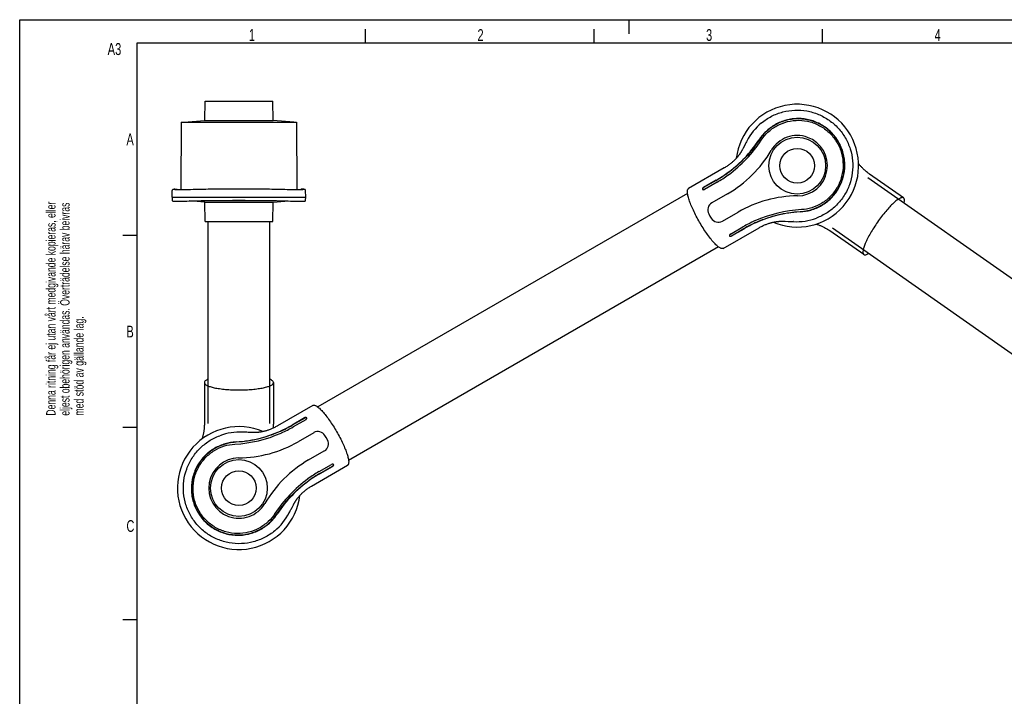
# Model space of a CAD drawing. Extents: x 0 to 420, y 0 to 297.
# Tile 2 of 7: x 0 to 210, y 153 to 297. Entities that reach past the tile are written whole.
import ezdxf

# ---------------------------------------------------------------- set-up
doc = ezdxf.new("R2010")
doc.units = 0
doc.header["$LTSCALE"] = 23.1
for name, color, linetype in [('100350_DXF_CONTINUOUS_LINE', 7, 'CONTINUOUS'), ('102161_DXF_CONTINUOUS_LINE', 7, 'CONTINUOUS'), ('102162_DXF_CONTINUOUS_LINE', 7, 'CONTINUOUS'), ('102163_DXF_CONTINUOUS_LINE', 7, 'CONTINUOUS'), ('102200_DXF_CONTINUOUS_LINE', 7, 'CONTINUOUS'), ('102205_DXF_FORMAT', 7, 'CONTINUOUS')]:
    doc.layers.add(name, color=color, linetype=linetype)
doc.styles.get("Standard").update_dxf_attribs({"font": 'txt', "width": 0.7})

# ---------------------------------------------------------------- blocks, each defined once
blk = doc.blocks.new('SYMBOL_16_BL0', base_point=(7.49, 145.42))
at = {"layer": '102205_DXF_FORMAT', "color": 7, "linetype": 'CONTINUOUS'}
for q in [(0, 14.98), (14.98, 0)]:
    blk.add_line((0, 0), q, dxfattribs=at)
for s, height, width, p in [('Denna ritning får ej utan vårt medgivande kopieras, eller', 1.9979, 0.687469, (7.64, 212.55)), ('eljest obehörigen användas. Överträdelse härav beivras', 1.9979, 0.686067, (10.63, 212.55)), ('med stöd av gällande lag.', 1.9979, 0.696, (13.63, 212.55)), ('Creo Parametric', 4.9947, 0.71746, (12.92, 96.09)), ('This document must not be copied, shown to third party or in', 1.9979, 0.704762, (7.58, 5.22)), ('any way used without our written permission.', 1.9979, 0.705628, (10.58, 5.22)), ('Contravention will be prosecuted.', 1.9979, 0.684704, (13.57, 5.22))]:
    blk.add_text(s, height=height, rotation=90, dxfattribs=dict(at, width=width)).set_placement(p)

msp = doc.modelspace()

# ---------------------------------------------------------------- linework, layer by layer
at = {"layer": '100350_DXF_CONTINUOUS_LINE', "color": 7, "linetype": 'CONTINUOUS'}
for p, q in [((39.47, 275.49), (39.54, 279.61)), ((39.54, 279.61), (53.97, 279.61)), ((54.04, 275.49), (53.97, 279.61)), ((34.46, 275.11), (34.39, 260.69)), ((34.46, 275.11), (59.05, 275.11)), ((35, 275.11), (39.47, 275.49)), ((39.47, 275.49), (54.04, 275.49)), ((58.5, 275.11), (54.04, 275.49)), ((59.05, 275.11), (59.12, 260.69)), ((32.5, 259.18), (32.53, 260.58)), ((32.58, 260.71), (32.57, 260.7)), ((32.59, 260.72), (32.58, 260.71)), ((32.6, 260.73), (32.59, 260.72)), ((32.62, 260.74), (32.6, 260.73)), ((32.7, 260.78), (32.71, 260.78)), ((32.79, 260.8), (32.72, 260.78)), ((33.09, 260.85), (33.07, 260.85)), ((33.1, 260.85), (33.09, 260.85)), ((33.1, 260.85), (33.5, 260.86)), ((33.12, 260.75), (33.12, 260.79)), ((33.12, 260.72), (33.12, 260.75)), ((33.12, 260.72), (33.12, 260.72)), ((33.58, 260.73), (33.5, 260.86)), ((33.58, 260.73), (33.58, 260.69)), ((35.88, 260.72), (35.87, 260.72)), ((38.67, 260.8), (38.1, 260.79)), ((38.7, 260.8), (38.67, 260.8)), ((54.84, 260.8), (54.81, 260.8)), ((55.41, 260.79), (54.84, 260.8)), ((57.64, 260.72), (57.63, 260.72)), ((60.01, 260.86), (59.93, 260.73)), ((59.93, 260.73), (59.93, 260.69)), ((60.41, 260.85), (60.01, 260.86)), ((60.39, 260.79), (60.39, 260.72)), ((60.39, 260.72), (60.39, 260.72)), ((60.8, 260.78), (60.73, 260.8)), ((60.81, 260.78), (60.8, 260.78)), ((60.89, 260.74), (60.88, 260.75)), ((60.91, 260.73), (60.89, 260.74)), ((60.92, 260.72), (60.9, 260.73)), ((60.93, 260.71), (60.92, 260.72)), ((60.98, 260.59), (60.98, 260.61)), ((61, 259.18), (60.98, 260.58)), ((32.5, 259.18), (32.52, 258.52)), ((32.5, 259.18), (61, 259.18)), ((32.52, 258.52), (32.52, 258.52)), ((34.78, 258.29), (35.16, 258.3)), ((35.16, 258.3), (35.22, 258.3)), ((35.68, 258.32), (36.33, 258.34)), ((39.47, 258.05), (36.12, 258.34)), ((37.09, 258.37), (37.61, 258.38)), ((37.61, 258.38), (38.11, 258.4)), ((38.11, 258.4), (38.71, 258.41)), ((39.77, 258.43), (53.74, 258.43)), ((54.04, 258.05), (57.39, 258.34)), ((54.8, 258.41), (55.63, 258.39)), ((55.63, 258.39), (56.16, 258.38)), ((56.16, 258.38), (56.67, 258.36)), ((56.67, 258.36), (57.17, 258.34)), ((57.17, 258.34), (57.77, 258.32)), ((57.77, 258.32), (58.24, 258.31)), ((58.24, 258.31), (58.63, 258.29)), ((60.99, 258.52), (61, 259.18)), ((32.88, 258.29), (32.91, 258.29)), ((32.91, 258.29), (32.94, 258.29)), ((32.94, 258.29), (32.97, 258.29)), ((32.97, 258.29), (33, 258.29)), ((32.98, 258.29), (33.01, 258.29)), ((33.01, 258.29), (33.05, 258.28)), ((33.05, 258.28), (33.08, 258.28)), ((33.07, 258.28), (33.1, 258.28)), ((33.08, 258.28), (33.12, 258.28)), ((33.1, 258.28), (33.16, 258.28)), ((33.16, 258.28), (33.23, 258.28)), ((33.21, 258.28), (33.28, 258.28)), ((33.25, 258.28), (33.33, 258.28)), ((33.33, 258.28), (33.41, 258.28)), ((33.38, 258.28), (33.47, 258.28)), ((33.44, 258.28), (33.56, 258.27)), ((33.53, 258.27), (33.65, 258.27)), ((33.62, 258.27), (33.76, 258.27)), ((33.76, 258.27), (33.91, 258.28)), ((33.87, 258.28), (34.07, 258.28)), ((34.07, 258.28), (34.33, 258.28)), ((34.28, 258.28), (34.57, 258.29)), ((34.52, 258.29), (34.82, 258.29)), ((39.54, 253.93), (39.47, 258.05)), ((39.47, 258.05), (54.04, 258.05)), ((53.97, 253.93), (54.04, 258.05)), ((58.63, 258.29), (58.94, 258.29)), ((58.94, 258.29), (59.22, 258.28)), ((59.22, 258.28), (59.44, 258.28)), ((59.44, 258.28), (59.64, 258.28)), ((59.64, 258.28), (59.79, 258.27)), ((59.79, 258.27), (59.92, 258.27)), ((59.92, 258.27), (60.04, 258.28)), ((60.04, 258.28), (60.13, 258.28)), ((60.13, 258.28), (60.21, 258.28)), ((60.21, 258.28), (60.28, 258.28)), ((60.28, 258.28), (60.35, 258.28)), ((60.35, 258.28), (60.41, 258.28)), ((60.41, 258.28), (60.44, 258.28)), ((60.5, 258.29), (60.53, 258.29)), ((60.53, 258.29), (60.56, 258.29)), ((60.56, 258.29), (60.59, 258.29)), ((60.59, 258.29), (60.61, 258.29)), ((60.61, 258.29), (60.64, 258.29)), ((60.64, 258.29), (60.66, 258.3)), ((39.54, 253.93), (53.97, 253.93))]:
    msp.add_line(p, q, dxfattribs=at)
for points in [[(32.57, 260.7), (32.56, 260.68), (32.55, 260.66), (32.54, 260.65), (32.54, 260.63), (32.53, 260.61), (32.53, 260.59), (32.53, 260.58)], [(32.7, 260.78), (32.69, 260.78), (32.68, 260.77), (32.68, 260.77), (32.67, 260.77), (32.66, 260.77), (32.65, 260.76), (32.64, 260.76), (32.64, 260.75), (32.63, 260.75), (32.62, 260.74)], [(33.07, 260.85), (33.05, 260.85), (33.02, 260.84), (32.98, 260.84), (32.93, 260.83), (32.86, 260.82), (32.79, 260.8)], [(60.44, 260.85), (60.42, 260.85), (60.41, 260.85)], [(60.73, 260.8), (60.66, 260.82), (60.6, 260.83), (60.55, 260.84), (60.5, 260.84), (60.47, 260.85), (60.44, 260.85)], [(60.88, 260.75), (60.87, 260.75), (60.86, 260.76), (60.86, 260.76), (60.85, 260.77), (60.84, 260.77), (60.83, 260.77), (60.83, 260.77), (60.82, 260.78), (60.81, 260.78), (60.81, 260.78)], [(60.98, 260.58), (60.98, 260.59), (60.98, 260.61), (60.97, 260.63), (60.97, 260.65), (60.96, 260.66), (60.95, 260.68), (60.94, 260.7), (60.93, 260.71)], [(32.52, 258.52), (32.52, 258.52), (32.52, 258.5), (32.52, 258.48), (32.53, 258.47), (32.53, 258.45), (32.54, 258.43), (32.55, 258.42), (32.56, 258.4), (32.57, 258.39), (32.58, 258.38), (32.59, 258.37), (32.6, 258.36), (32.61, 258.35), (32.62, 258.35), (32.63, 258.34), (32.64, 258.34), (32.65, 258.33), (32.66, 258.33), (32.67, 258.33), (32.67, 258.32), (32.68, 258.32), (32.69, 258.32), (32.69, 258.32), (32.7, 258.32), (32.71, 258.32), (32.72, 258.31), (32.72, 258.31), (32.73, 258.31), (32.74, 258.31), (32.75, 258.31)], [(32.75, 258.31), (32.75, 258.31), (32.76, 258.31), (32.77, 258.3)], [(32.77, 258.3), (32.78, 258.3), (32.79, 258.3), (32.8, 258.3), (32.81, 258.3), (32.82, 258.3), (32.83, 258.3), (32.84, 258.3), (32.85, 258.3), (32.86, 258.3), (32.88, 258.29)], [(32.81, 258.3), (32.82, 258.3), (32.83, 258.3), (32.84, 258.3), (32.85, 258.3), (32.87, 258.29)], [(35.15, 258.3), (35.21, 258.3), (35.68, 258.32)], [(36.33, 258.34), (36.84, 258.36), (37.09, 258.37)], [(38.71, 258.41), (40.01, 258.44), (41.36, 258.46), (42.71, 258.47), (44.05, 258.47), (45.4, 258.48), (46.75, 258.48), (48.1, 258.48), (49.45, 258.47), (50.8, 258.47), (52.15, 258.46), (53.49, 258.44), (54.8, 258.41)], [(60.66, 258.3), (60.67, 258.3), (60.68, 258.3), (60.69, 258.3), (60.7, 258.3), (60.71, 258.3), (60.72, 258.3), (60.73, 258.3), (60.74, 258.3), (60.75, 258.31), (60.76, 258.31), (60.76, 258.31), (60.77, 258.31), (60.78, 258.31), (60.79, 258.31), (60.79, 258.31), (60.8, 258.32), (60.81, 258.32), (60.82, 258.32), (60.82, 258.32), (60.83, 258.32), (60.84, 258.32), (60.84, 258.33), (60.85, 258.33), (60.86, 258.33), (60.87, 258.34), (60.88, 258.34), (60.89, 258.35), (60.9, 258.35), (60.91, 258.36), (60.92, 258.37), (60.93, 258.38), (60.94, 258.39), (60.95, 258.4), (60.96, 258.42), (60.97, 258.43), (60.98, 258.45), (60.98, 258.47), (60.99, 258.48), (60.99, 258.5), (60.99, 258.52), (60.99, 258.52)], [(60.44, 258.28), (60.46, 258.28), (60.5, 258.29)]]:
    msp.add_lwpolyline(points, dxfattribs=at)
for centre, start, end in [((41.72, 94.07), 91.2419, 92.0072), ((51.79, 94.07), 87.9928, 88.7581)]:
    msp.add_arc(centre, 166.76, start, end, dxfattribs=at)
for points, knots in [([(33.12, 260.79), (33.12, 260.79), (33.13, 260.8), (33.14, 260.8), (33.15, 260.8)], [0, 0, 0, 0, 0.309931, 1, 1, 1, 1]), ([(35.87, 260.72), (35.7, 260.72), (35.35, 260.71), (34.85, 260.69), (34.39, 260.69), (34.03, 260.68), (33.78, 260.68), (33.62, 260.68), (33.48, 260.69), (33.36, 260.69), (33.27, 260.7), (33.2, 260.7), (33.16, 260.71), (33.14, 260.71), (33.13, 260.72), (33.12, 260.72), (33.12, 260.72)], [0, 0, 0, 0, 0.191864, 0.376424, 0.547089, 0.697534, 0.763178, 0.821595, 0.872351, 0.915159, 0.949637, 0.975363, 0.984873, 0.99213, 0.997136, 1, 1, 1, 1]), ([(33.15, 260.8), (33.2, 260.81), (33.28, 260.83), (33.4, 260.85), (33.47, 260.86), (33.5, 260.86)], [0, 0, 0, 0, 0.440196, 0.751813, 1, 1, 1, 1]), ([(33.58, 260.73), (33.57, 260.73), (33.55, 260.73), (33.5, 260.73), (33.42, 260.72), (33.35, 260.7), (33.32, 260.7)], [0, 0, 0, 0, 0.062261, 0.248635, 0.560365, 1, 1, 1, 1]), ([(46.75, 260.86), (45.41, 260.86), (42.72, 260.86), (40.04, 260.83), (38.7, 260.8)], [0, 0, 0, 0, 0.500471, 1, 1, 1, 1]), ([(54.81, 260.8), (53.47, 260.83), (50.79, 260.86), (48.1, 260.86), (46.75, 260.86)], [0, 0, 0, 0, 0.499529, 1, 1, 1, 1]), ([(60.39, 260.72), (60.38, 260.72), (60.38, 260.72), (60.37, 260.71), (60.35, 260.71), (60.31, 260.7), (60.24, 260.7), (60.15, 260.69), (60.03, 260.69), (59.89, 260.68), (59.73, 260.68), (59.48, 260.68), (59.12, 260.69), (58.66, 260.69), (58.16, 260.71), (57.81, 260.72), (57.64, 260.72)], [0, 0, 0, 0, 0.002858, 0.007848, 0.015085, 0.024578, 0.050286, 0.08478, 0.127637, 0.178453, 0.236899, 0.302546, 0.453007, 0.623687, 0.808192, 1, 1, 1, 1]), ([(60.2, 260.7), (60.16, 260.7), (60.09, 260.72), (60.01, 260.73), (59.96, 260.73), (59.93, 260.73)], [0, 0, 0, 0, 0.438119, 0.749367, 1, 1, 1, 1]), ([(60.01, 260.86), (60, 260.86), (60.07, 260.85), (60.09, 260.85), (60.16, 260.84), (60.24, 260.83), (60.31, 260.81), (60.36, 260.8)], [0, 0, 0, 0, 0.062529, 0.248217, 0.388678, 0.559268, 1, 1, 1, 1]), ([(60.36, 260.8), (60.37, 260.8), (60.38, 260.8), (60.39, 260.79), (60.39, 260.79)], [0, 0, 0, 0, 0.690076, 1, 1, 1, 1])]:
    msp.add_open_spline(points, degree=3, knots=knots, dxfattribs=at)
at = {"layer": '102161_DXF_CONTINUOUS_LINE', "color": 7, "linetype": 'CONTINUOUS'}
for p, q in [((40.18, 210.86), (40.18, 253.93)), ((53.33, 210.86), (53.33, 253.93))]:
    msp.add_line(p, q, dxfattribs=at)
at = {"layer": '102162_DXF_CONTINUOUS_LINE', "color": 7, "linetype": 'CONTINUOUS'}
for p, q in [((180.87, 263.36), (242.98, 219.86)), ((173.33, 252.58), (235.44, 209.09))]:
    msp.add_line(p, q, dxfattribs=at)
at = {"layer": '102163_DXF_CONTINUOUS_LINE', "color": 7, "linetype": 'CONTINUOUS'}
for p, q in [((142.45, 259.95), (63.57, 214.41)), ((149.02, 248.56), (70.14, 203.02))]:
    msp.add_line(p, q, dxfattribs=at)
at = {"layer": '102200_DXF_CONTINUOUS_LINE', "color": 7, "linetype": 'CONTINUOUS'}
for p, q in [((154.99, 270.92), (154.9, 270.74)), ((155.1, 271.12), (154.99, 270.92)), ((155.09, 271.1), (155.1, 271.12)), ((155.1, 271.12), (155.1, 271.12)), ((158.17, 271.32), (158.16, 271.31)), ((154.22, 269.44), (154.16, 269.33)), ((154.31, 269.61), (154.22, 269.44)), ((154.64, 270.25), (154.31, 269.61)), ((154.73, 270.42), (154.64, 270.25)), ((154.81, 270.59), (154.73, 270.42)), ((154.9, 270.74), (154.81, 270.59)), ((150.24, 265.37), (142.66, 261)), ((148.52, 262.76), (145.85, 261.22)), ((148.54, 262.72), (145.87, 261.18)), ((150.82, 264.24), (150.87, 264.28)), ((151.11, 263.89), (151.1, 263.88)), ((148.75, 262.36), (146.08, 260.81)), ((150.96, 259.87), (147.62, 257.94)), ((146.95, 255.59), (147.21, 255.11)), ((147.21, 255.11), (147.5, 254.64)), ((149.87, 254.04), (153.21, 255.97)), ((151.59, 251.28), (154.26, 252.82)), ((151.8, 250.91), (154.47, 252.45)), ((151.83, 250.87), (154.5, 252.41)), ((156.98, 253.69), (156.93, 253.66)), ((162.87, 254.02), (162.98, 254.01)), ((162.98, 254.01), (163.11, 254.01)), ((163.11, 254.01), (163.29, 254)), ((163.29, 254), (163.89, 253.97)), ((163.89, 253.97), (164.16, 253.96)), ((164.16, 253.96), (164.35, 253.95)), ((164.35, 253.95), (164.53, 253.95)), ((164.53, 253.95), (164.69, 253.94)), ((164.69, 253.94), (165.03, 253.93)), ((165.03, 253.93), (165, 253.93)), ((180.03, 246.91), (172.79, 251.98)), ((54.13, 219.61), (54.13, 210.77)), ((62.55, 214.75), (54.98, 210.37)), ((60.76, 212.1), (58.09, 210.56)), ((60.79, 212.05), (58.12, 210.51)), ((61, 211.69), (58.33, 210.15)), ((47.56, 209.04), (47.59, 209.03)), ((47.89, 209.02), (47.56, 209.03)), ((48.06, 209.02), (47.89, 209.02)), ((48.24, 209.01), (48.06, 209.02)), ((48.43, 209), (48.24, 209.01)), ((48.7, 208.99), (48.43, 209)), ((49.48, 208.95), (49.29, 208.96)), ((49.6, 208.95), (49.48, 208.95)), ((49.72, 208.95), (49.6, 208.95)), ((55.61, 209.28), (55.66, 209.3)), ((62.72, 208.92), (59.38, 206.99)), ((65.37, 207.86), (65.09, 208.32)), ((65.64, 207.38), (65.37, 207.86)), ((61.63, 203.1), (64.97, 205.03)), ((62.27, 197.55), (69.93, 201.97)), ((63.84, 200.61), (66.5, 202.15)), ((64.04, 200.25), (66.71, 201.79)), ((64.07, 200.2), (66.74, 201.74)), ((61.48, 199.08), (61.49, 199.08)), ((61.77, 198.72), (61.72, 198.69)), ((58.16, 193.13), (58.31, 193.41)), ((58.31, 193.41), (58.37, 193.52)), ((58.37, 193.52), (58.42, 193.63)), ((54.42, 191.64), (54.43, 191.66)), ((57.49, 191.85), (57.48, 191.84)), ((57.49, 191.84), (57.6, 192.05)), ((57.5, 191.87), (57.49, 191.85)), ((57.6, 192.05), (57.69, 192.22)), ((57.69, 192.22), (57.77, 192.38)), ((57.77, 192.38), (57.86, 192.54)), ((57.86, 192.54), (57.95, 192.71)), ((57.95, 192.71), (58.13, 193.07)), ((58.13, 193.07), (58.16, 193.13))]:
    msp.add_line(p, q, dxfattribs=at)
for points in [[(154.16, 269.33), (154.11, 269.23), (154.08, 269.18), (154.05, 269.13), (154.03, 269.08), (154, 269.03), (153.97, 268.98), (153.94, 268.93), (153.91, 268.88), (153.88, 268.83), (153.85, 268.78), (153.82, 268.73), (153.79, 268.68), (153.75, 268.62), (153.72, 268.57), (153.68, 268.51), (153.65, 268.46), (153.61, 268.4), (153.56, 268.34), (153.52, 268.28), (153.48, 268.22), (153.43, 268.15), (153.38, 268.08), (153.32, 268.01), (153.26, 267.94), (153.2, 267.86), (153.14, 267.79), (153.07, 267.71), (153, 267.62), (152.93, 267.54), (152.85, 267.45), (152.77, 267.36), (152.68, 267.27), (152.58, 267.17), (152.49, 267.08), (152.39, 266.98), (152.28, 266.88), (152.17, 266.77), (152.05, 266.67), (151.93, 266.56), (151.81, 266.46), (151.68, 266.35), (151.54, 266.25), (151.4, 266.14), (151.26, 266.03), (151.11, 265.93), (150.96, 265.82), (150.8, 265.72), (150.64, 265.61), (150.48, 265.51), (150.31, 265.41), (150.24, 265.37)], [(188.5, 258.99), (181.25, 264.06), (181.09, 264.18), (180.94, 264.3), (180.79, 264.41), (180.64, 264.53), (180.5, 264.65), (180.36, 264.77), (180.22, 264.89), (180.09, 265.01), (179.97, 265.13), (179.85, 265.25), (179.73, 265.37), (179.62, 265.48), (179.51, 265.6), (179.41, 265.71), (179.31, 265.82), (179.22, 265.93), (179.13, 266.03), (179.05, 266.14), (178.97, 266.24), (178.93, 266.29)], [(150.04, 248.22), (157.69, 252.64), (157.86, 252.74), (158.03, 252.83), (158.2, 252.91), (158.37, 253), (158.54, 253.08), (158.71, 253.15), (158.88, 253.22), (159.04, 253.29), (159.2, 253.35), (159.36, 253.41), (159.51, 253.47), (159.67, 253.52), (159.82, 253.57), (159.96, 253.62), (160.1, 253.66), (160.24, 253.7), (160.37, 253.73), (160.5, 253.77), (160.63, 253.79), (160.75, 253.82), (160.86, 253.85), (160.97, 253.87), (161.08, 253.89), (161.18, 253.91), (161.28, 253.92), (161.38, 253.94), (161.47, 253.95), (161.56, 253.96), (161.64, 253.97), (161.72, 253.98), (161.8, 253.99), (161.88, 253.99), (161.95, 254), (162.02, 254), (162.08, 254.01), (162.15, 254.01), (162.22, 254.01), (162.28, 254.02), (162.34, 254.02), (162.4, 254.02), (162.46, 254.02), (162.52, 254.02), (162.58, 254.02), (162.63, 254.02), (162.69, 254.02), (162.75, 254.02), (162.81, 254.02), (162.87, 254.02)], [(169.9, 253.41), (169.99, 253.38), (170.11, 253.34), (170.24, 253.29), (170.37, 253.25), (170.5, 253.2), (170.64, 253.14), (170.78, 253.08), (170.92, 253.02), (171.07, 252.96), (171.22, 252.89), (171.37, 252.82), (171.52, 252.74), (171.68, 252.66), (171.83, 252.57), (171.99, 252.48), (172.15, 252.39), (172.31, 252.29), (172.47, 252.19), (172.63, 252.09), (172.79, 251.98)], [(39.38, 219.61), (39.38, 210.77), (39.38, 210.57), (39.37, 210.38), (39.36, 210.19), (39.35, 210), (39.33, 209.81), (39.31, 209.63), (39.29, 209.45), (39.27, 209.27), (39.24, 209.1), (39.22, 208.94), (39.19, 208.77), (39.16, 208.62), (39.12, 208.46), (39.09, 208.31), (39.06, 208.17), (39.02, 208.03), (38.98, 207.9), (38.95, 207.77), (38.91, 207.65), (38.89, 207.58)], [(54.98, 210.37), (54.9, 210.32), (54.73, 210.23), (54.55, 210.14), (54.38, 210.05), (54.21, 209.97), (54.04, 209.89), (53.88, 209.81), (53.71, 209.74), (53.55, 209.67), (53.39, 209.61), (53.23, 209.55), (53.07, 209.49), (52.92, 209.44), (52.77, 209.39), (52.63, 209.35), (52.49, 209.31), (52.35, 209.27), (52.21, 209.23), (52.08, 209.2), (51.96, 209.17), (51.84, 209.14), (51.72, 209.12), (51.61, 209.1), (51.51, 209.08), (51.4, 209.06), (51.31, 209.04), (51.21, 209.03), (51.12, 209.02), (51.03, 209), (50.95, 208.99), (50.87, 208.99), (50.79, 208.98), (50.71, 208.97), (50.64, 208.97), (50.57, 208.96), (50.5, 208.96), (50.44, 208.95), (50.37, 208.95), (50.31, 208.95), (50.25, 208.95), (50.19, 208.94), (50.13, 208.94), (50.07, 208.94), (50.01, 208.94), (49.95, 208.94), (49.9, 208.94), (49.84, 208.94), (49.78, 208.95), (49.72, 208.95)], [(54.17, 209.95), (54.16, 210.01), (54.15, 210.19), (54.14, 210.38), (54.13, 210.58), (54.13, 210.77)], [(49.29, 208.96), (48.97, 208.98), (48.7, 208.99)], [(58.42, 193.63), (58.48, 193.73), (58.51, 193.78), (58.53, 193.83), (58.56, 193.88), (58.59, 193.93), (58.62, 193.98), (58.65, 194.03), (58.68, 194.08), (58.71, 194.13), (58.74, 194.18), (58.77, 194.24), (58.8, 194.29), (58.83, 194.34), (58.87, 194.4), (58.91, 194.45), (58.94, 194.51), (58.98, 194.56), (59.02, 194.62), (59.07, 194.69), (59.11, 194.75), (59.16, 194.82), (59.21, 194.88), (59.27, 194.95), (59.32, 195.03), (59.38, 195.1), (59.45, 195.18), (59.51, 195.26), (59.59, 195.34), (59.66, 195.43), (59.74, 195.51), (59.82, 195.6), (59.91, 195.7), (60, 195.79), (60.1, 195.89), (60.2, 195.99), (60.31, 196.09), (60.42, 196.19), (60.54, 196.3), (60.66, 196.4), (60.78, 196.51), (60.91, 196.61), (61.05, 196.72), (61.19, 196.82), (61.33, 196.93), (61.48, 197.04), (61.63, 197.14), (61.79, 197.25), (61.94, 197.35), (62.11, 197.45), (62.27, 197.55)]]:
    msp.add_lwpolyline(points, dxfattribs=at)
for centre, radius in [((165.83, 265.86), 6.06), ((165.83, 265.86), 3.7), ((46.75, 197.11), 6.06), ((46.75, 197.11), 3.7)]:
    msp.add_circle(centre, radius, dxfattribs=at)
for centre, radius, start, end in [((165.83, 265.86), 13.1, 246.8943, 173.1061), ((165.99, 265.55), 12.23, 129.5526, 152.8935), ((135.54, 285.74), 26.38, 305.5258, 326.8266), ((134.24, 286.98), 28.6, 306.2478, 326.7598), ((165.83, 265.86), 6.44, 270.4474, 149.5526), ((138.08, 282.17), 25.75, 300, 329.5526), ((134.13, 287.68), 28.77, 300.0003, 305.4462), ((133.97, 287.97), 29.15, 300.0028, 305.3762), ((135.59, 285.17), 26.34, 299.9917, 306.079), ((138.13, 281.68), 22.02, 306.0987, 306.2359), ((166.08, 233.67), 25.75, 90.4474, 120), ((148.49, 256.42), 1.75, 120, 208.5), ((168.33, 227.93), 28.6, 93.1974, 113.7524), ((148.99, 255.56), 1.75, 211.5, 300), ((165.69, 233.95), 22.03, 113.7643, 113.9287), ((167.91, 229.68), 26.38, 93.1734, 114.4742), ((165.64, 266.15), 12.23, 267.1277, 290.4475), ((167.46, 229.95), 26.4, 113.9281, 120.0011), ((169.03, 227.24), 29.12, 114.6203, 120.0007), ((168.87, 227.5), 28.76, 114.5528, 120.0007), ((151.52, 250.95), 0.149, 204.6796, 209.9914), ((46.75, 197.11), 13.1, 66.8943, 353.1061), ((43.71, 235.46), 28.76, 294.5528, 300.0007), ((43.56, 235.73), 29.12, 294.6203, 300.0007), ((45.13, 233.01), 26.4, 293.9281, 300.0011), ((61.07, 212.01), 0.149, 24.6796, 29.9914), ((46.95, 196.82), 12.23, 87.1277, 110.4475), ((44.26, 235.03), 28.6, 273.1974, 293.7524), ((44.68, 233.28), 26.38, 273.1734, 294.4742), ((46.9, 229.02), 22.03, 293.7643, 293.9287), ((63.6, 207.41), 1.75, 31.5, 120), ((46.5, 229.29), 25.75, 270.4474, 300), ((64.1, 206.54), 1.75, 300, 28.5), ((46.75, 197.11), 6.44, 90.4474, 329.5526), ((74.5, 180.8), 25.75, 120, 149.5526), ((77, 177.8), 26.34, 119.9917, 126.079), ((78.62, 175), 29.15, 120.0028, 125.3762), ((78.45, 175.29), 28.77, 120.0003, 125.4462), ((78.35, 175.98), 28.6, 126.2478, 146.7598), ((77.05, 177.22), 26.38, 125.5258, 146.8266), ((74.45, 181.29), 22.02, 126.0987, 126.2359), ((46.6, 197.42), 12.23, 309.5526, 332.8935)]:
    msp.add_arc(centre, radius, start, end, dxfattribs=at)
for points, knots in [([(158.2, 274.98), (158.86, 275.52), (160.31, 276.48), (162.74, 277.41), (165.31, 277.8), (167.91, 277.62), (170.4, 276.89), (172.68, 275.64), (174.64, 273.93), (175.66, 272.53), (176.09, 271.78)], [0, 0, 0, 0, 0.125011, 0.250011, 0.375011, 0.500009, 0.625007, 0.750005, 0.875, 1, 1, 1, 1]), ([(174.65, 270.95), (174.21, 271.7), (173.41, 272.75), (172.09, 273.89), (170.64, 274.86), (168.62, 275.69), (166.45, 275.97), (164.72, 275.85), (163.04, 275.52), (161.07, 274.71), (159.08, 273.22), (158.05, 271.96), (157.62, 271.31)], [0, 0, 0, 0, 0.127967, 0.192053, 0.256102, 0.383734, 0.510963, 0.574481, 0.637769, 0.762974, 0.885131, 1, 1, 1, 1]), ([(174.59, 270.91), (174.1, 271.76), (172.86, 273.32), (170.41, 275), (167.56, 275.88), (164.65, 275.89), (162.08, 275.14), (160.1, 273.97), (158.68, 272.66), (157.96, 271.72), (157.65, 271.26)], [0, 0, 0, 0, 0.144919, 0.289912, 0.43481, 0.580042, 0.714627, 0.825861, 0.918603, 1, 1, 1, 1]), ([(158.17, 271.32), (158.57, 271.94), (159.57, 273.12), (161.48, 274.48), (163.74, 275.36), (166.19, 275.65), (168.65, 275.3), (170.94, 274.33), (172.91, 272.8), (173.92, 271.48), (174.33, 270.77)], [0, 0, 0, 0, 0.114836, 0.236975, 0.362222, 0.488843, 0.616176, 0.743923, 0.871904, 1, 1, 1, 1]), ([(157.65, 271.26), (156.67, 269.76), (154.59, 267.19), (152.06, 265.06), (150.84, 264.19)], [0, 0, 0, 0, 0.545746, 1, 1, 1, 1]), ([(166.43, 256.07), (166.97, 256.1), (168.14, 256.26), (169.99, 256.84), (172, 257.97), (173.93, 259.82), (175.38, 262.34), (176.04, 265.25), (175.81, 268.21), (175.08, 270.07), (174.59, 270.91)], [0, 0, 0, 0, 0.081398, 0.174131, 0.285355, 0.419963, 0.565199, 0.71009, 0.855082, 1, 1, 1, 1]), ([(166.45, 256.02), (167.23, 256.06), (168.83, 256.33), (171.11, 257.31), (172.8, 258.61), (173.94, 259.9), (174.9, 261.33), (175.74, 263.35), (176.03, 265.52), (175.92, 267.26), (175.59, 268.97), (175.08, 270.19), (174.65, 270.95)], [0, 0, 0, 0, 0.11487, 0.237028, 0.362232, 0.42552, 0.489038, 0.616266, 0.743898, 0.807947, 0.872033, 1, 1, 1, 1]), ([(176.09, 271.78), (176.52, 271.04), (177.22, 269.45), (177.73, 266.9), (177.67, 264.3), (177.06, 261.77), (175.91, 259.43), (174.29, 257.4), (172.27, 255.76), (170.72, 254.99), (169.91, 254.68)], [0, 0, 0, 0, 0.125, 0.249995, 0.374993, 0.499991, 0.624989, 0.749989, 0.874989, 1, 1, 1, 1]), ([(174.33, 270.77), (174.75, 270.05), (175.39, 268.51), (175.72, 266.04), (175.41, 263.57), (174.49, 261.27), (173.02, 259.29), (171.13, 257.77), (168.99, 256.8), (167.47, 256.53), (166.73, 256.49)], [0, 0, 0, 0, 0.128097, 0.256079, 0.383823, 0.511153, 0.637775, 0.763023, 0.885164, 1, 1, 1, 1]), ([(144.99, 253.82), (144.75, 254.24), (144.29, 255.08), (143.68, 256.31), (143.17, 257.48), (142.78, 258.53), (142.55, 259.32), (142.45, 259.87), (142.42, 260.2), (142.42, 260.48), (142.45, 260.71), (142.53, 260.89), (142.61, 260.97), (142.66, 261)], [0, 0, 0, 0, 0.186919, 0.36653, 0.532041, 0.677517, 0.798283, 0.848399, 0.89138, 0.927266, 0.95645, 0.979967, 1, 1, 1, 1]), ([(145.85, 261.22), (145.81, 261.2), (145.73, 261.14), (145.65, 261.04), (145.61, 260.94), (145.62, 260.86), (145.64, 260.84)], [0, 0, 0, 0, 0.302162, 0.57575, 0.804974, 1, 1, 1, 1]), ([(145.87, 261.18), (145.84, 261.16), (145.77, 261.1), (145.67, 260.99), (145.63, 260.87), (145.66, 260.81)], [0, 0, 0, 0, 0.297256, 0.572072, 1, 1, 1, 1]), ([(145.64, 260.84), (145.64, 260.83), (145.68, 260.78), (145.73, 260.76), (145.77, 260.75)], [0, 0, 0, 0, 0.231133, 1, 1, 1, 1]), ([(145.77, 260.75), (145.8, 260.75), (145.9, 260.74), (146.01, 260.77), (146.08, 260.81)], [0, 0, 0, 0, 0.226618, 1, 1, 1, 1]), ([(188.5, 258.99), (188.45, 259.02), (188.34, 259.07), (188.15, 259.06), (187.93, 259), (187.67, 258.88), (187.39, 258.71), (186.93, 258.38), (186.31, 257.85), (185.52, 257.05), (184.68, 256.09), (183.82, 255.02), (183.26, 254.25), (182.98, 253.85)], [0, 0, 0, 0, 0.020034, 0.043552, 0.072737, 0.108625, 0.151607, 0.201723, 0.32249, 0.467964, 0.633473, 0.813081, 1, 1, 1, 1]), ([(188.62, 257.93), (188.65, 258.06), (188.68, 258.28), (188.69, 258.6), (188.64, 258.84), (188.55, 258.96), (188.5, 258.99)], [0, 0, 0, 0, 0.344899, 0.618807, 0.829858, 1, 1, 1, 1]), ([(156.9, 253.71), (158.26, 254.33), (161.36, 255.45), (164.64, 255.97), (166.43, 256.07)], [0, 0, 0, 0, 0.454255, 1, 1, 1, 1]), ([(150.04, 248.22), (149.99, 248.19), (149.88, 248.16), (149.69, 248.18), (149.47, 248.26), (149.23, 248.4), (148.96, 248.6), (148.53, 248.96), (147.96, 249.55), (147.25, 250.42), (146.49, 251.44), (145.73, 252.59), (145.23, 253.4), (144.99, 253.82)], [0, 0, 0, 0, 0.020033, 0.04355, 0.072734, 0.10862, 0.151601, 0.201717, 0.322483, 0.467958, 0.633469, 0.81308, 1, 1, 1, 1]), ([(182.98, 253.85), (182.7, 253.45), (182.17, 252.66), (181.45, 251.48), (180.85, 250.37), (180.37, 249.35), (180.07, 248.58), (179.92, 248.05), (179.86, 247.72), (179.84, 247.44), (179.85, 247.21), (179.91, 247.03), (179.99, 246.94), (180.03, 246.91)], [0, 0, 0, 0, 0.186918, 0.366526, 0.532036, 0.67751, 0.798277, 0.848393, 0.891376, 0.927263, 0.956448, 0.979966, 1, 1, 1, 1]), ([(151.59, 251.28), (151.55, 251.25), (151.48, 251.2), (151.4, 251.1), (151.36, 250.99), (151.37, 250.92), (151.38, 250.89)], [0, 0, 0, 0, 0.295118, 0.567673, 0.802282, 1, 1, 1, 1]), ([(151.38, 250.9), (151.38, 250.9), (151.42, 250.87), (151.46, 250.85), (151.49, 250.84)], [0, 0, 0, 0, 0.23265, 1, 1, 1, 1]), ([(151.39, 250.88), (151.4, 250.85), (151.46, 250.8), (151.57, 250.79), (151.7, 250.81), (151.78, 250.84), (151.83, 250.87)], [0, 0, 0, 0, 0.195026, 0.42425, 0.697838, 1, 1, 1, 1]), ([(151.49, 250.84), (151.52, 250.84), (151.62, 250.83), (151.73, 250.87), (151.8, 250.91)], [0, 0, 0, 0, 0.224819, 1, 1, 1, 1]), ([(180.03, 246.91), (180.09, 246.87), (180.23, 246.83), (180.47, 246.86), (180.76, 246.97), (180.97, 247.09), (181.07, 247.16)], [0, 0, 0, 0, 0.170142, 0.381193, 0.655101, 1, 1, 1, 1]), ([(40.18, 220.32), (40.06, 220.27), (39.85, 220.17), (39.59, 220), (39.42, 219.81), (39.38, 219.67), (39.38, 219.61)], [0, 0, 0, 0, 0.344899, 0.618807, 0.829858, 1, 1, 1, 1]), ([(39.38, 219.61), (39.38, 219.56), (39.41, 219.44), (39.52, 219.29), (39.7, 219.14), (39.94, 219), (40.25, 218.86), (40.77, 218.68), (41.57, 218.48), (42.68, 218.29), (43.94, 218.15), (45.32, 218.06), (46.27, 218.04), (46.75, 218.04)], [0, 0, 0, 0, 0.020034, 0.043552, 0.072737, 0.108625, 0.151607, 0.201723, 0.32249, 0.467964, 0.633473, 0.813081, 1, 1, 1, 1]), ([(46.75, 218.04), (47.24, 218.04), (48.19, 218.06), (49.57, 218.15), (50.83, 218.29), (51.94, 218.48), (52.74, 218.68), (53.26, 218.86), (53.57, 219), (53.81, 219.14), (53.99, 219.29), (54.1, 219.44), (54.13, 219.56), (54.13, 219.61)], [0, 0, 0, 0, 0.186918, 0.366526, 0.532036, 0.67751, 0.798277, 0.848393, 0.891376, 0.927263, 0.956448, 0.979966, 1, 1, 1, 1]), ([(54.13, 219.61), (54.13, 219.67), (54.09, 219.81), (53.92, 220), (53.66, 220.17), (53.45, 220.27), (53.33, 220.32)], [0, 0, 0, 0, 0.170142, 0.381193, 0.655101, 1, 1, 1, 1]), ([(62.55, 214.75), (62.6, 214.77), (62.71, 214.8), (62.9, 214.78), (63.12, 214.7), (63.36, 214.56), (63.63, 214.36), (64.05, 214), (64.63, 213.41), (65.34, 212.55), (66.1, 211.52), (66.86, 210.38), (67.36, 209.56), (67.6, 209.14)], [0, 0, 0, 0, 0.020033, 0.04355, 0.072734, 0.10862, 0.151601, 0.201717, 0.322483, 0.467958, 0.633469, 0.81308, 1, 1, 1, 1]), ([(61.2, 212.09), (61.18, 212.11), (61.13, 212.16), (61.02, 212.18), (60.89, 212.16), (60.8, 212.12), (60.76, 212.1)], [0, 0, 0, 0, 0.195026, 0.42425, 0.697838, 1, 1, 1, 1]), ([(61.1, 212.12), (61.07, 212.12), (60.96, 212.13), (60.86, 212.09), (60.79, 212.05)], [0, 0, 0, 0, 0.224819, 1, 1, 1, 1]), ([(61.21, 212.06), (61.21, 212.07), (61.17, 212.1), (61.13, 212.11), (61.1, 212.12)], [0, 0, 0, 0, 0.23265, 1, 1, 1, 1]), ([(61, 211.69), (61.04, 211.71), (61.11, 211.77), (61.19, 211.87), (61.23, 211.97), (61.22, 212.05), (61.21, 212.07)], [0, 0, 0, 0, 0.295118, 0.567673, 0.802282, 1, 1, 1, 1]), ([(36.5, 191.18), (36.07, 191.93), (35.37, 193.52), (34.86, 196.07), (34.91, 198.67), (35.53, 201.2), (36.67, 203.53), (38.3, 205.56), (40.32, 207.2), (41.87, 207.98), (42.68, 208.28)], [0, 0, 0, 0, 0.125, 0.249995, 0.374993, 0.499991, 0.624989, 0.749989, 0.874989, 1, 1, 1, 1]), ([(55.69, 209.26), (54.33, 208.63), (51.23, 207.51), (47.95, 207), (46.16, 206.89)], [0, 0, 0, 0, 0.454255, 1, 1, 1, 1]), ([(67.6, 209.14), (67.84, 208.72), (68.3, 207.89), (68.91, 206.65), (69.42, 205.48), (69.81, 204.43), (70.04, 203.64), (70.14, 203.1), (70.17, 202.76), (70.17, 202.48), (70.13, 202.25), (70.06, 202.08), (69.97, 202), (69.93, 201.97)], [0, 0, 0, 0, 0.186919, 0.36653, 0.532041, 0.677517, 0.798283, 0.848399, 0.89138, 0.927266, 0.95645, 0.979967, 1, 1, 1, 1]), ([(46.14, 206.95), (45.36, 206.9), (43.76, 206.63), (41.47, 205.66), (39.78, 204.36), (38.65, 203.07), (37.69, 201.63), (36.85, 199.61), (36.56, 197.44), (36.67, 195.7), (37, 193.99), (37.51, 192.77), (37.94, 192.02)], [0, 0, 0, 0, 0.11487, 0.237028, 0.362232, 0.42552, 0.489038, 0.616266, 0.743898, 0.807947, 0.872033, 1, 1, 1, 1]), ([(46.16, 206.89), (45.61, 206.86), (44.44, 206.71), (42.6, 206.12), (40.59, 205), (38.66, 203.15), (37.21, 200.63), (36.55, 197.72), (36.78, 194.75), (37.51, 192.9), (38, 192.05)], [0, 0, 0, 0, 0.081398, 0.174131, 0.285355, 0.419963, 0.565199, 0.71009, 0.855082, 1, 1, 1, 1]), ([(38.25, 192.2), (37.84, 192.91), (37.2, 194.45), (36.87, 196.92), (37.17, 199.39), (38.1, 201.69), (39.57, 203.67), (41.46, 205.19), (43.6, 206.16), (45.12, 206.44), (45.85, 206.48)], [0, 0, 0, 0, 0.128097, 0.256079, 0.383823, 0.511153, 0.637775, 0.763023, 0.885164, 1, 1, 1, 1]), ([(66.81, 202.21), (66.79, 202.22), (66.68, 202.23), (66.58, 202.19), (66.5, 202.15)], [0, 0, 0, 0, 0.226618, 1, 1, 1, 1]), ([(66.71, 201.79), (66.75, 201.81), (66.82, 201.86), (66.92, 201.97), (66.95, 202.09), (66.93, 202.15)], [0, 0, 0, 0, 0.297256, 0.572072, 1, 1, 1, 1]), ([(66.74, 201.74), (66.78, 201.77), (66.86, 201.82), (66.94, 201.92), (66.98, 202.03), (66.97, 202.1), (66.95, 202.13)], [0, 0, 0, 0, 0.302162, 0.57575, 0.804974, 1, 1, 1, 1]), ([(66.95, 202.13), (66.94, 202.14), (66.91, 202.18), (66.86, 202.21), (66.81, 202.21)], [0, 0, 0, 0, 0.231133, 1, 1, 1, 1]), ([(54.93, 191.7), (55.92, 193.2), (58, 195.78), (60.53, 197.91), (61.74, 198.77)], [0, 0, 0, 0, 0.545746, 1, 1, 1, 1]), ([(54.39, 187.99), (53.73, 187.44), (52.28, 186.49), (49.85, 185.55), (47.28, 185.17), (44.68, 185.34), (42.19, 186.07), (39.91, 187.32), (37.95, 189.04), (36.93, 190.44), (36.5, 191.18)], [0, 0, 0, 0, 0.125011, 0.250011, 0.375011, 0.500009, 0.625007, 0.750005, 0.875, 1, 1, 1, 1]), ([(37.94, 192.02), (38.38, 191.27), (39.18, 190.22), (40.5, 189.07), (41.94, 188.11), (43.97, 187.27), (46.14, 186.99), (47.86, 187.11), (49.55, 187.45), (51.52, 188.26), (53.51, 189.75), (54.54, 191), (54.97, 191.65)], [0, 0, 0, 0, 0.127967, 0.192053, 0.256102, 0.383734, 0.510963, 0.574481, 0.637769, 0.762974, 0.885131, 1, 1, 1, 1]), ([(38, 192.05), (38.48, 191.2), (39.72, 189.65), (42.18, 187.97), (45.03, 187.08), (47.94, 187.07), (50.5, 187.82), (52.48, 189), (53.91, 190.31), (54.63, 191.24), (54.93, 191.7)], [0, 0, 0, 0, 0.144919, 0.289912, 0.43481, 0.580042, 0.714627, 0.825861, 0.918603, 1, 1, 1, 1]), ([(54.42, 191.64), (54.02, 191.02), (53.02, 189.85), (51.11, 188.48), (48.84, 187.6), (46.4, 187.32), (43.94, 187.67), (41.65, 188.64), (39.68, 190.16), (38.67, 191.49), (38.25, 192.2)], [0, 0, 0, 0, 0.114836, 0.236975, 0.362222, 0.488843, 0.616176, 0.743923, 0.871904, 1, 1, 1, 1])]:
    msp.add_open_spline(points, degree=3, knots=knots, dxfattribs=at)
at = {"layer": '102205_DXF_FORMAT', "color": 7, "linetype": 'CONTINUOUS'}
for p, q in [((0, 0), (0, 297)), ((0, 297), (420, 297)), ((130, 294), (130, 297)), ((73.75, 292), (73.75, 295)), ((122.5, 292), (122.5, 295)), ((171.25, 292), (171.25, 295)), ((25, 292), (25, 5)), ((415, 292), (25, 292)), ((25, 251), (22, 251)), ((25, 210), (22, 210)), ((25, 169), (22, 169))]:
    msp.add_line(p, q, dxfattribs=at)

# ---------------------------------------------------------------- block references
msp.add_blockref('SYMBOL_16_BL0', (7.49, 145.42), dxfattribs=at)

# ---------------------------------------------------------------- texts
at = {"layer": '102205_DXF_FORMAT', "color": 7, "linetype": 'CONTINUOUS', "attachment_point": 1}
for s, insert, char_height, width in [('1', (48.89, 294.98), 2.5, 2.1429), ('2', (97.64, 294.98), 2.5, 2.9464), ('3', (146.39, 294.98), 2.5, 2.6786), ('4', (195.14, 294.98), 2.5, 2.9464), ('A3', (18.75, 292.01), 2.55, 6.0107), ('A', (22.77, 272.73), 2.5, 3.2143), ('B', (22.77, 231.73), 2.5, 2.9464), ('C', (22.77, 190.26), 2.5, 3.125)]:
    msp.add_mtext(s, dxfattribs=dict(at, insert=insert, char_height=char_height, width=width))

doc.saveas('drawing.dxf')
